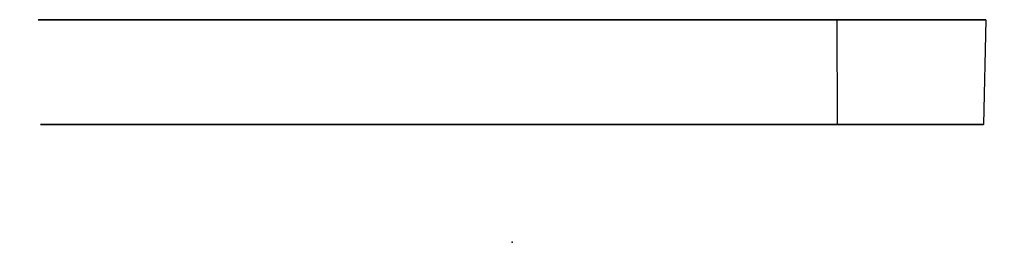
# Model space of a CAD drawing. Header units: millimetres. Extents: x -54 to 54, y 0 to 24.
import ezdxf

# ---------------------------------------------------------------- set-up
doc = ezdxf.new("R2010")
doc.units = ezdxf.units.MM
doc.header["$MEASUREMENT"] = 0
for name, color, linetype in [('SMRK-1 Mounting Ring_Sketch1', 7, 'Continuous'), ('SMRK-1 Mounting Ring_Sketch2', 7, 'Continuous'), ('SMRK-1 Mounting Ring_Sketch3', 7, 'Continuous'), ('SMRK-1 Mounting Ring_Sketch4', 7, 'Continuous'), ('SMRK-1 Mounting Ring_Sketch5', 7, 'Continuous'), ('SMRK-1 Mounting Ring_Sketch6', 7, 'Continuous')]:
    doc.layers.add(name, color=color, linetype=linetype)

# ---------------------------------------------------------------- blocks, each defined once
blk = doc.blocks.new('SMRK-1MountingRing')
at = {"layer": 'SMRK-1 Mounting Ring_Sketch1'}
for p, q in [((-3.991, 1.29, 0.688), (-4.775, 1.29, 1.14)), ((-3.375, 1.29, 3.565), (-2.591, 1.29, 3.113)), ((-1.4, 1.29, -4.705), (-1.4, 1.29, -3.8)), ((-1.1, 1.29, 3.898), (-1.1, 1.29, 4.363)), ((-1, 1.29, 4.387), (-1, 1.29, 3.925)), ((-0.3, 1.29, 4.039), (-0.3, 1.29, 4.49)), ((0.3, 1.29, 4.49), (0.3, 1.29, 4.039)), ((1, 1.29, 3.925), (1, 1.29, 4.387)), ((1.1, 1.29, 4.363), (1.1, 1.29, 3.898)), ((1.4, 1.29, -3.8), (1.4, 1.29, -4.705)), ((2.599, 1.29, 3.106), (3.381, 1.29, 3.557)), ((4.771, 1.29, 1.15), (3.989, 1.29, 0.698))]:
    blk.add_line(p, q, dxfattribs=at)
at = {"layer": 'SMRK-1 Mounting Ring_Sketch1', "extrusion": (0, 1, 0)}
for centre, radius in [((0, 0, 1.29), 5.17), ((4.618, 1.511, 1.29), 0.175), ((3.984, 2.3, 1.29), 0.15), ((3.575, 3.219, 1.29), 0.175), ((0, 0, 1.29), 3.575), ((0, 0, 1.29), 3.35), ((1, -4.705, 1.29), 0.175), ((0.75, 3.65, 1.29), 0.175), ((0, -4.6, 1.29), 0.15), ((-0.75, 3.65, 1.29), 0.175), ((-1, -4.755, 1.29), 0.175), ((-3.618, 3.244, 1.29), 0.175), ((-3.984, 2.3, 1.29), 0.15), ((-4.575, 1.486, 1.29), 0.175)]:
    blk.add_circle(centre, radius, dxfattribs=at)
for centre, radius, start, end in [((4.55, 1.53, 1.29), 0.45, 300, 18.5848), ((0, 0, 1.29), 5.25, 18.5848, 41.4152), ((0, 0, 1.29), 4.05, 290.2233, 9.7767), ((3.6, 3.175, 1.29), 0.45, 41.4152, 120), ((0, 0, 1.29), 4.05, 50.2233, 74.2402), ((0.95, -4.705, 1.29), 0.45, 281.4152, 0), ((0, 0, 1.29), 4.5, 75.851, 77.1604), ((0, 0, 1.29), 5.25, 258.5848, 281.4152), ((0, 0, 1.29), 4.05, 75.7051, 78.3962), ((0.75, 4.044, 1.29), 0.1, 208.7202, 310.2641), ((0, 0, 1.29), 4.05, 80.5881, 85.752), ((0, 0, 1.29), 4.5, 86.1774, 93.8226), ((0.1, 4.111, 1.29), 0.1, 268.6067, 88.6067), ((0, 0, 1.29), 4.213, 88.6067, 91.3933), ((0, 0, 1.29), 4.012, 88.6067, 91.3933), ((-0.1, 4.111, 1.29), 0.1, 91.3933, 271.3933), ((0, 0, 1.29), 4.05, 94.248, 99.4119), ((-0.75, 4.044, 1.29), 0.1, 229.7359, 331.2798), ((0, 0, 1.29), 4.05, 101.6038, 104.2949), ((0, 0, 1.29), 4.5, 102.8396, 104.149), ((-0.95, -4.705, 1.29), 0.45, 180, 258.5848), ((0, 0, 1.29), 4.05, 105.7598, 129.9274), ((0, 0, 1.29), 4.05, 170.0726, 249.7767), ((-3.606, 3.168, 1.29), 0.45, 60, 138.7066), ((0, 0, 1.29), 5.25, 138.7066, 161.2934), ((-4.546, 1.539, 1.29), 0.45, 161.2934, 240)]:
    blk.add_arc(centre, radius, start, end, dxfattribs=at)
at = {"layer": 'SMRK-1 Mounting Ring_Sketch1'}
blk.add_point((0, 1.29), dxfattribs=at)
at = {"layer": 'SMRK-1 Mounting Ring_Sketch2', "extrusion": (0, 1, 0)}
for radius in [5.195, 3.565]:
    blk.add_circle((0, 0, 2.44), radius, dxfattribs=at)
at = {"layer": 'SMRK-1 Mounting Ring_Sketch2'}
blk.add_point((0, 2.44), dxfattribs=at)
at = {"layer": 'SMRK-1 Mounting Ring_Sketch3'}
for p, q in [((3.57, 1.29), (3.565, 2.44)), ((3.565, 2.44), (5.195, 2.44)), ((5.195, 2.44), (5.17, 1.29)), ((5.17, 1.29), (3.57, 1.29))]:
    blk.add_line(p, q, dxfattribs=at)
blk.add_point((0, 0), dxfattribs=at)
at = {"layer": 'SMRK-1 Mounting Ring_Sketch4'}
for p, q in [((-3.557, 1.29, 1.58), (-4.668, 1.29, 2.222)), ((-3.147, 1.29, 2.29), (-4.258, 1.29, 2.932)), ((-3.352, 1.29, 1.935), (-3.557, 1.29, 1.58)), ((-3.352, 1.29, 1.935), (-3.147, 1.29, 2.29)), ((0, 1.29, -3.87), (-0.41, 1.29, -3.87)), ((-0.41, 1.29, -3.87), (-0.41, 1.29, -5.154)), ((0, 1.29, -3.87), (0.41, 1.29, -3.87)), ((0.41, 1.29, -3.87), (0.41, 1.29, -5.154)), ((3.352, 1.29, 1.935), (3.147, 1.29, 2.29)), ((3.147, 1.29, 2.29), (4.258, 1.29, 2.932)), ((3.352, 1.29, 1.935), (3.557, 1.29, 1.58)), ((3.557, 1.29, 1.58), (4.668, 1.29, 2.222))]:
    blk.add_line(p, q, dxfattribs=at)
at = {"layer": 'SMRK-1 Mounting Ring_Sketch4', "extrusion": (0, 1, 0)}
blk.add_circle((0, 0, 1.29), 5.17, dxfattribs=at)
at = {"layer": 'SMRK-1 Mounting Ring_Sketch4'}
blk.add_point((0, 1.29), dxfattribs=at)
at = {"layer": 'SMRK-1 Mounting Ring_Sketch5'}
for p, q in [((-4.668, 1.29, -2.222), (-3.557, 1.29, -1.58)), ((-3.147, 1.29, -2.29), (-4.258, 1.29, -2.932)), ((-3.557, 1.29, -1.58), (-3.147, 1.29, -2.29)), ((0.41, 1.29, 3.87), (-0.41, 1.29, 3.87)), ((-0.41, 1.29, 3.87), (-0.41, 1.29, 5.154)), ((0.41, 1.29, 5.154), (0.41, 1.29, 3.87)), ((4.258, 1.29, -2.932), (3.147, 1.29, -2.29)), ((3.147, 1.29, -2.29), (3.557, 1.29, -1.58)), ((3.557, 1.29, -1.58), (4.668, 1.29, -2.222))]:
    blk.add_line(p, q, dxfattribs=at)
at = {"layer": 'SMRK-1 Mounting Ring_Sketch5', "extrusion": (0, -1, 0)}
for centre, radius in [((-4.618, 1.511, -1.29), 0.1), ((-3.984, 2.3, -1.29), 0.31), ((-3.575, 3.219, -1.29), 0.1), ((0, 0, -1.29), 3.57), ((-1, -4.705, -1.29), 0.1), ((0, -4.6, -1.29), 0.31), ((1, -4.755, -1.29), 0.1), ((3.618, 3.244, -1.29), 0.1), ((3.984, 2.3, -1.29), 0.31), ((4.575, 1.486, -1.29), 0.1)]:
    blk.add_circle(centre, radius, dxfattribs=at)
for start, end in [(94.5485, 205.4515), (214.5485, 325.4515), (334.5485, 85.4515)]:
    blk.add_arc((0, 0, -1.29), 5.17, start, end, dxfattribs=at)
at = {"layer": 'SMRK-1 Mounting Ring_Sketch5'}
for p in [(-1, 1.29, -4.705), (0, 1.29), (0, 1.29, -4.6), (1, 1.29, -4.755), (3.618, 1.29, 3.244), (3.984, 1.29, 2.3), (4.575, 1.29, 1.486)]:
    blk.add_point(p, dxfattribs=at)
at = {"layer": 'SMRK-1 Mounting Ring_Sketch6', "extrusion": (0, -1, 0)}
for centre in [(-2.36, 4.088, -1.29), (-2.36, -4.088, -1.29), (4.72, 0, -1.29)]:
    blk.add_circle(centre, 0.245, dxfattribs=at)
at = {"layer": 'SMRK-1 Mounting Ring_Sketch6'}
blk.add_point((0, 1.29), dxfattribs=at)

msp = doc.modelspace()

# ---------------------------------------------------------------- block references
at = {"xscale": 10, "yscale": 10, "zscale": 10}
msp.add_blockref('SMRK-1MountingRing', (0, 0), dxfattribs=at)

doc.saveas('drawing.dxf')
